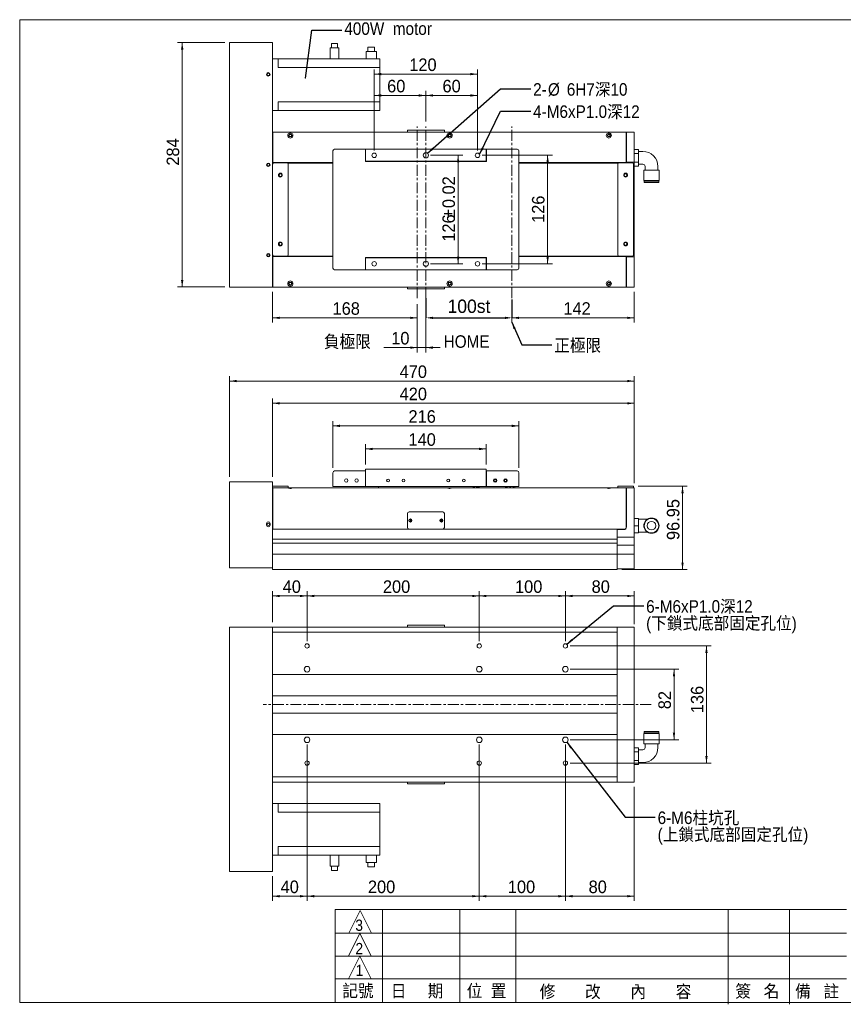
# Model space of a CAD drawing. Header units: millimetres. Extents: x 7 to 1627, y 5 to 1149.
# Tile 1 of 2: x 7 to 963, y 5 to 1149. Entities that reach past the tile are written whole.
import ezdxf

# ---------------------------------------------------------------- set-up
doc = ezdxf.new("R2010")
doc.units = ezdxf.units.MM
doc.header["$PDSIZE"] = -1
doc.linetypes.add('CENTERX2', pattern=[20.32, 12.7, -2.54, 2.54, -2.54])
doc.layers.add('BORDER', color=7, linetype='Continuous', lineweight=0)
doc.styles.add('SLDTEXTSTYLE0', font='新細明體')
doc.styles.add('SLDTEXTSTYLE1', font='GOTHIC.TTF', dxfattribs={"width": 0.913})
doc.styles.get("Standard").update_dxf_attribs({"font": 'GOTHIC.TTF'})
doc.dimstyles.new('SLDDIMSTYLE0', dxfattribs={"dimtxt": 15.537381, "dimasz": 8.25, "dimexe": 0, "dimexo": 0.0625, "dimgap": 3.884345, "dimtad": 1, "dimtoh": 1, "dimdec": 3, "dimzin": 12, "dimdsep": 46, "dimtxsty": 'SLDTEXTSTYLE0', "dimsah": 1, "dimcen": 0.09, "dimadec": 0, "dimazin": 0, "dimtfac": 1, "dimtdec": 3, "dimtofl": 0, "dimtmove": 0, "dimatfit": 3, "dimfxl": 0, "dimtolj": 1, "dimtzin": 12, "dimarcsym": 0})
doc.dimstyles.new('SLDDIMSTYLE1', dxfattribs={"dimtxt": 2.75, "dimasz": 0.916667, "dimexe": 0, "dimexo": 0.0625, "dimgap": 0.6875, "dimtad": 0, "dimtih": 1, "dimtoh": 1, "dimdec": 0, "dimzin": 0, "dimdsep": 46, "dimtxsty": 'Standard', "dimblk1": 'DOT', "dimblk2": 'DOT', "dimsah": 1, "dimcen": 0.09, "dimadec": 0, "dimazin": 0, "dimtfac": 1, "dimtdec": 0, "dimtofl": 0, "dimtmove": 0, "dimatfit": 3, "dimldrblk": 'DOT', "dimfxl": 0, "dimtolj": 1, "dimtzin": 0, "dimarcsym": 0})
doc.dimstyles.new('SLDDIMSTYLE2', dxfattribs={"dimtxt": 8.25, "dimasz": 8.25, "dimexe": 0, "dimexo": 0.0625, "dimgap": 2.0625, "dimtad": 0, "dimtih": 1, "dimtoh": 1, "dimdec": 0, "dimzin": 0, "dimdsep": 46, "dimtxsty": 'Standard', "dimsah": 1, "dimcen": 0.09, "dimadec": 0, "dimazin": 0, "dimtfac": 1, "dimtdec": 0, "dimtofl": 0, "dimtmove": 0, "dimatfit": 3, "dimfxl": 0, "dimtolj": 1, "dimtzin": 0, "dimarcsym": 0})

# ---------------------------------------------------------------- blocks, each defined once
blk = doc.blocks.new('*D1')
at = {"layer": 'BORDER'}
for p, q in [((300.4, 618), (300.4, 709)), ((720.4, 610.9), (720.4, 709)), ((300.4, 703.5), (720.4, 703.5))]:
    blk.add_line(p, q, dxfattribs=at)
for points in [[(300.4, 703.5), (308.7, 702.2), (308.7, 704.9)], [(720.4, 703.5), (712.2, 704.9), (712.2, 702.2)]]:
    blk.add_solid(points, dxfattribs=at)
at = {"layer": 'BORDER', "insert": (447.9, 721.7), "char_height": 14.55, "attachment_point": 1, "style": 'SLDTEXTSTYLE0'}
blk.add_mtext('420', dxfattribs=at)
blk = doc.blocks.new('*D2')
at = {"layer": 'BORDER'}
for p, q in [((250.4, 618), (250.4, 734.9)), ((720.4, 610.9), (720.4, 734.9)), ((250.4, 729.4), (720.4, 729.4))]:
    blk.add_line(p, q, dxfattribs=at)
for points in [[(250.4, 729.4), (258.7, 728), (258.7, 730.7)], [(720.4, 729.4), (712.2, 730.7), (712.2, 728)]]:
    blk.add_solid(points, dxfattribs=at)
at = {"layer": 'BORDER', "insert": (447.9, 747.5), "char_height": 14.55, "attachment_point": 1, "style": 'SLDTEXTSTYLE0'}
blk.add_mtext('470', dxfattribs=at)
blk = doc.blocks.new('*D3')
at = {"layer": 'BORDER'}
for p, q in [((408.4, 632.4), (408.4, 656)), ((548.4, 632.4), (548.4, 656)), ((408.4, 650.5), (548.4, 650.5))]:
    blk.add_line(p, q, dxfattribs=at)
for points in [[(408.4, 650.5), (416.7, 649.1), (416.7, 651.9)], [(548.4, 650.5), (540.2, 651.9), (540.2, 649.1)]]:
    blk.add_solid(points, dxfattribs=at)
at = {"layer": 'BORDER', "insert": (458.2, 668.7), "char_height": 14.55, "attachment_point": 1, "style": 'SLDTEXTSTYLE0'}
blk.add_mtext('140', dxfattribs=at)
blk = doc.blocks.new('*D4')
at = {"layer": 'BORDER'}
for p, q in [((370.4, 628.4), (370.4, 682.8)), ((370.4, 677.3), (586.4, 677.3)), ((586.4, 628.4), (586.4, 682.8))]:
    blk.add_line(p, q, dxfattribs=at)
for points in [[(370.4, 677.3), (378.7, 675.9), (378.7, 678.7)], [(586.4, 677.3), (578.2, 678.7), (578.2, 675.9)]]:
    blk.add_solid(points, dxfattribs=at)
at = {"layer": 'BORDER', "insert": (458.2, 695.5), "char_height": 14.55, "attachment_point": 1, "style": 'SLDTEXTSTYLE0'}
blk.add_mtext('216', dxfattribs=at)
blk = doc.blocks.new('*D5')
at = {"layer": 'BORDER'}
for p, q in [((724.9, 607.3), (782, 607.3)), ((776.5, 510.4), (776.5, 607.3)), ((705.9, 510.4), (782, 510.4))]:
    blk.add_line(p, q, dxfattribs=at)
for points in [[(776.5, 607.3), (775.1, 599.1), (777.8, 599.1)], [(776.5, 510.4), (777.8, 518.6), (775.1, 518.6)]]:
    blk.add_solid(points, dxfattribs=at)
at = {"layer": 'BORDER', "insert": (758.3, 544.7), "char_height": 14.55, "attachment_point": 1, "rotation": 90, "style": 'SLDTEXTSTYLE0'}
blk.add_mtext('96.95', dxfattribs=at)
blk = doc.blocks.new('*D6')
at = {"layer": 'BORDER'}
for p, q in [((720.4, 833.1), (720.4, 797.3)), ((578.4, 818.7), (578.4, 797.3)), ((578.4, 802.8), (720.4, 802.8))]:
    blk.add_line(p, q, dxfattribs=at)
for points in [[(578.4, 802.8), (586.7, 801.4), (586.7, 804.1)], [(720.4, 802.8), (712.2, 804.1), (712.2, 801.4)]]:
    blk.add_solid(points, dxfattribs=at)
at = {"layer": 'BORDER', "insert": (638.1, 820.9), "char_height": 14.55, "attachment_point": 1, "style": 'SLDTEXTSTYLE0'}
blk.add_mtext('142', dxfattribs=at)
blk = doc.blocks.new('*D7')
at = {"layer": 'BORDER'}
for p, q in [((300.4, 833.1), (300.4, 797.3)), ((468.4, 818.7), (468.4, 797.3)), ((468.4, 802.8), (300.4, 802.8))]:
    blk.add_line(p, q, dxfattribs=at)
for points in [[(300.4, 802.8), (308.7, 801.4), (308.7, 804.1)], [(468.4, 802.8), (460.2, 804.1), (460.2, 801.4)]]:
    blk.add_solid(points, dxfattribs=at)
at = {"layer": 'BORDER', "insert": (370, 820.9), "char_height": 14.55, "attachment_point": 1, "style": 'SLDTEXTSTYLE0'}
blk.add_mtext('168', dxfattribs=at)
blk = doc.blocks.new('*D8')
at = {"layer": 'BORDER'}
for p, q in [((468.4, 818.7), (468.4, 762.7)), ((478.4, 820), (478.4, 762.7)), ((468.4, 768.2), (429.5, 768.2)), ((478.4, 768.2), (468.4, 768.2)), ((478.4, 768.2), (494.9, 768.2))]:
    blk.add_line(p, q, dxfattribs=at)
for points in [[(468.4, 768.2), (460.2, 769.6), (460.2, 766.8)], [(478.4, 768.2), (486.7, 766.8), (486.7, 769.6)]]:
    blk.add_solid(points, dxfattribs=at)
at = {"layer": 'BORDER', "insert": (438.2, 786.4), "char_height": 14.55, "attachment_point": 1, "style": 'SLDTEXTSTYLE0'}
blk.add_mtext('10', dxfattribs=at)
blk = doc.blocks.new('*D9')
at = {"layer": 'BORDER', "color": 0, "lineweight": -2}
for p, q in [((478.4, 825.5), (478.4, 802.8)), ((578.4, 824.2), (578.4, 802.8)), ((486.7, 802.8), (570.2, 802.8))]:
    blk.add_line(p, q, dxfattribs=at)
at = {"layer": 'BORDER', "color": 0}
for points in [[(486.7, 804.1), (486.7, 801.4), (478.4, 802.8)], [(570.2, 804.1), (570.2, 801.4), (578.4, 802.8)]]:
    blk.add_solid(points, dxfattribs=at)
at = {"layer": 'Defpoints', "color": 0}
for p in [(478.4, 825.5), (578.4, 824.2), (578.4, 802.8)]:
    blk.add_point(p, dxfattribs=at)
at = {"layer": 'BORDER', "color": 0, "insert": (503.6, 824), "char_height": 15.54, "attachment_point": 1, "style": 'SLDTEXTSTYLE0'}
blk.add_mtext('\\A1;100st', dxfattribs=at)
blk = doc.blocks.new('*D10')
at = {"layer": 'BORDER'}
for p, q in [((543.9, 991.6), (625.3, 991.6)), ((619.8, 991.6), (619.8, 865.6)), ((543.9, 865.6), (625.3, 865.6))]:
    blk.add_line(p, q, dxfattribs=at)
for points in [[(619.8, 991.6), (618.4, 983.3), (621.2, 983.3)], [(619.8, 865.6), (621.2, 873.8), (618.4, 873.8)]]:
    blk.add_solid(points, dxfattribs=at)
at = {"layer": 'BORDER', "insert": (601.6, 913), "char_height": 14.55, "attachment_point": 1, "rotation": 90, "style": 'SLDTEXTSTYLE0'}
blk.add_mtext('126', dxfattribs=at)
blk = doc.blocks.new('*D11')
at = {"layer": 'BORDER'}
for p, q in [((483.9, 991.6), (521.3, 991.6)), ((515.8, 991.6), (515.8, 865.6)), ((483.9, 865.6), (521.3, 865.6))]:
    blk.add_line(p, q, dxfattribs=at)
for points in [[(515.8, 991.6), (514.4, 983.3), (517.2, 983.3)], [(515.8, 865.6), (517.2, 873.8), (514.4, 873.8)]]:
    blk.add_solid(points, dxfattribs=at)
at = {"layer": 'BORDER', "char_height": 14.55, "attachment_point": 1, "rotation": 90, "style": 'SLDTEXTSTYLE0'}
for s, insert in [('0.02', (497.6, 930.2)), ('%%p', (497.6, 918.5)), ('126', (497.6, 891.2))]:
    blk.add_mtext(s, dxfattribs=dict(at, insert=insert))
blk = doc.blocks.new('*D12')
at = {"layer": 'BORDER'}
for p, q in [((244.9, 1122.6), (189.9, 1122.6)), ((195.4, 1122.6), (195.4, 838.6)), ((244.9, 838.6), (189.9, 838.6))]:
    blk.add_line(p, q, dxfattribs=at)
for points in [[(195.4, 1122.6), (194, 1114.3), (196.8, 1114.3)], [(195.4, 838.6), (196.8, 846.8), (194, 846.8)]]:
    blk.add_solid(points, dxfattribs=at)
at = {"layer": 'BORDER', "insert": (177.3, 979.5), "char_height": 14.55, "attachment_point": 1, "rotation": 90, "style": 'SLDTEXTSTYLE0'}
blk.add_mtext('284', dxfattribs=at)
blk = doc.blocks.new('*D13')
at = {"layer": 'BORDER'}
for p, q in [((418.4, 997.1), (418.4, 1091.3)), ((538.4, 997.1), (538.4, 1091.3)), ((418.4, 1085.8), (538.4, 1085.8))]:
    blk.add_line(p, q, dxfattribs=at)
for points in [[(418.4, 1085.8), (426.7, 1084.5), (426.7, 1087.2)], [(538.4, 1085.8), (530.2, 1087.2), (530.2, 1084.5)]]:
    blk.add_solid(points, dxfattribs=at)
at = {"layer": 'BORDER', "insert": (459.1, 1104), "char_height": 14.55, "attachment_point": 1, "style": 'SLDTEXTSTYLE0'}
blk.add_mtext('120', dxfattribs=at)
blk = doc.blocks.new('*D14')
at = {"layer": 'BORDER'}
for p, q in [((418.4, 997.1), (418.4, 1066.6)), ((478.4, 1030.7), (478.4, 1066.6)), ((478.4, 1061.1), (418.4, 1061.1))]:
    blk.add_line(p, q, dxfattribs=at)
for points in [[(418.4, 1061.1), (426.7, 1059.7), (426.7, 1062.4)], [(478.4, 1061.1), (470.2, 1062.4), (470.2, 1059.7)]]:
    blk.add_solid(points, dxfattribs=at)
at = {"layer": 'BORDER', "insert": (433.4, 1079.2), "char_height": 14.55, "attachment_point": 1, "style": 'SLDTEXTSTYLE0'}
blk.add_mtext('60', dxfattribs=at)
blk = doc.blocks.new('*D15')
at = {"layer": 'BORDER'}
for p, q in [((478.4, 1030.7), (478.4, 1066.6)), ((538.4, 997.1), (538.4, 1066.6)), ((478.4, 1061.1), (538.4, 1061.1))]:
    blk.add_line(p, q, dxfattribs=at)
for points in [[(478.4, 1061.1), (486.7, 1059.7), (486.7, 1062.4)], [(538.4, 1061.1), (530.2, 1062.4), (530.2, 1059.7)]]:
    blk.add_solid(points, dxfattribs=at)
at = {"layer": 'BORDER', "insert": (497.7, 1079.2), "char_height": 14.55, "attachment_point": 1, "style": 'SLDTEXTSTYLE0'}
blk.add_mtext('60', dxfattribs=at)
blk = doc.blocks.new('_Dot')
at = {"color": 0, "linetype": 'ByBlock', "lineweight": -2}
blk.add_line((-0.5, 0), (-1, 0), dxfattribs=at)
at = {"color": 0, "linetype": 'ByBlock', "const_width": 0.5}
blk.add_lwpolyline([(-0.25, 0, 1), (0.25, 0, 1)], format="xyb", close=True, dxfattribs=at)
blk = doc.blocks.new('SW_NOTE_0')
at = {"layer": 'BORDER', "color": 0, "char_height": 14.55, "attachment_point": 1, "style": 'SLDTEXTSTYLE1'}
for s, insert in [('2-', (2.8, 6.7, 58.2)), ('%%c', (20, 6.7, 58.2)), ('6H7深10', (41.9, 6.7, 58.2))]:
    blk.add_mtext(s, dxfattribs=dict(at, insert=insert))
blk = doc.blocks.new('*D18')
at = {"layer": 'BORDER'}
for p, q in [((645.9, 394.7), (772.1, 394.7)), ((766.6, 312.7), (766.6, 394.7)), ((645.9, 312.7), (772.1, 312.7))]:
    blk.add_line(p, q, dxfattribs=at)
for points in [[(766.6, 394.7), (765.2, 386.4), (767.9, 386.4)], [(766.6, 312.7), (767.9, 320.9), (765.2, 320.9)]]:
    blk.add_solid(points, dxfattribs=at)
at = {"layer": 'BORDER', "insert": (748.4, 348.2), "char_height": 14.55, "attachment_point": 1, "rotation": 90, "style": 'SLDTEXTSTYLE0'}
blk.add_mtext('82', dxfattribs=at)
blk = doc.blocks.new('*D19')
at = {"layer": 'BORDER'}
for p, q in [((645.9, 421.7), (809.8, 421.7)), ((804.3, 285.7), (804.3, 421.7)), ((645.9, 285.7), (809.8, 285.7))]:
    blk.add_line(p, q, dxfattribs=at)
for points in [[(804.3, 421.7), (802.9, 413.4), (805.7, 413.4)], [(804.3, 285.7), (805.7, 293.9), (802.9, 293.9)]]:
    blk.add_solid(points, dxfattribs=at)
at = {"layer": 'BORDER', "insert": (786.2, 343.6), "char_height": 14.55, "attachment_point": 1, "rotation": 90, "style": 'SLDTEXTSTYLE0'}
blk.add_mtext('136', dxfattribs=at)
blk = doc.blocks.new('*D20')
at = {"layer": 'BORDER'}
for p, q in [((640.4, 427.2), (640.4, 485.3)), ((720.4, 446.9), (720.4, 485.3)), ((640.4, 479.8), (720.4, 479.8))]:
    blk.add_line(p, q, dxfattribs=at)
for points in [[(640.4, 479.8), (648.7, 478.4), (648.7, 481.1)], [(720.4, 479.8), (712.2, 481.1), (712.2, 478.4)]]:
    blk.add_solid(points, dxfattribs=at)
at = {"layer": 'BORDER', "insert": (670.9, 497.9), "char_height": 14.55, "attachment_point": 1, "style": 'SLDTEXTSTYLE0'}
blk.add_mtext('80', dxfattribs=at)
blk = doc.blocks.new('*D21')
at = {"layer": 'BORDER'}
for p, q in [((540.4, 427.2), (540.4, 485.3)), ((640.4, 427.2), (640.4, 485.3)), ((540.4, 479.8), (640.4, 479.8))]:
    blk.add_line(p, q, dxfattribs=at)
for points in [[(540.4, 479.8), (548.7, 478.4), (548.7, 481.1)], [(640.4, 479.8), (632.2, 481.1), (632.2, 478.4)]]:
    blk.add_solid(points, dxfattribs=at)
at = {"layer": 'BORDER', "insert": (581.9, 497.9), "char_height": 14.55, "attachment_point": 1, "style": 'SLDTEXTSTYLE0'}
blk.add_mtext('100', dxfattribs=at)
blk = doc.blocks.new('*D22')
at = {"layer": 'BORDER'}
for p, q in [((340.4, 427.2), (340.4, 485.3)), ((540.4, 427.2), (540.4, 485.3)), ((540.4, 479.8), (340.4, 479.8))]:
    blk.add_line(p, q, dxfattribs=at)
for points in [[(340.4, 479.8), (348.7, 478.4), (348.7, 481.1)], [(540.4, 479.8), (532.2, 481.1), (532.2, 478.4)]]:
    blk.add_solid(points, dxfattribs=at)
at = {"layer": 'BORDER', "insert": (428.5, 497.9), "char_height": 14.55, "attachment_point": 1, "style": 'SLDTEXTSTYLE0'}
blk.add_mtext('200', dxfattribs=at)
blk = doc.blocks.new('*D23')
at = {"layer": 'BORDER'}
for p, q in [((300.4, 449.2), (300.4, 485.3)), ((340.4, 427.2), (340.4, 485.3)), ((300.4, 479.8), (340.4, 479.8))]:
    blk.add_line(p, q, dxfattribs=at)
for points in [[(300.4, 479.8), (308.7, 478.4), (308.7, 481.1)], [(340.4, 479.8), (332.2, 481.1), (332.2, 478.4)]]:
    blk.add_solid(points, dxfattribs=at)
at = {"layer": 'BORDER', "insert": (312.1, 497.9), "char_height": 14.55, "attachment_point": 1, "style": 'SLDTEXTSTYLE0'}
blk.add_mtext('40', dxfattribs=at)
blk = doc.blocks.new('*D24')
at = {"layer": 'BORDER'}
for p, q in [((640.4, 307.2), (640.4, 125.5)), ((720.4, 258.2), (720.4, 125.5)), ((640.4, 131), (720.4, 131))]:
    blk.add_line(p, q, dxfattribs=at)
for points in [[(640.4, 131), (648.7, 129.7), (648.7, 132.4)], [(720.4, 131), (712.2, 132.4), (712.2, 129.7)]]:
    blk.add_solid(points, dxfattribs=at)
at = {"layer": 'BORDER', "insert": (667.4, 149.2), "char_height": 14.55, "attachment_point": 1, "style": 'SLDTEXTSTYLE0'}
blk.add_mtext('80', dxfattribs=at)
blk = doc.blocks.new('*D25')
at = {"layer": 'BORDER'}
for p, q in [((540.4, 307.2), (540.4, 125.5)), ((640.4, 307.2), (640.4, 125.5)), ((640.4, 131), (540.4, 131))]:
    blk.add_line(p, q, dxfattribs=at)
for points in [[(540.4, 131), (548.7, 129.7), (548.7, 132.4)], [(640.4, 131), (632.2, 132.4), (632.2, 129.7)]]:
    blk.add_solid(points, dxfattribs=at)
at = {"layer": 'BORDER', "insert": (573.6, 149.2), "char_height": 14.55, "attachment_point": 1, "style": 'SLDTEXTSTYLE0'}
blk.add_mtext('100', dxfattribs=at)
blk = doc.blocks.new('*D26')
at = {"layer": 'BORDER'}
for p, q in [((340.4, 307.2), (340.4, 125.5)), ((540.4, 307.2), (540.4, 125.5)), ((540.4, 131), (340.4, 131))]:
    blk.add_line(p, q, dxfattribs=at)
for points in [[(340.4, 131), (348.7, 129.7), (348.7, 132.4)], [(540.4, 131), (532.2, 132.4), (532.2, 129.7)]]:
    blk.add_solid(points, dxfattribs=at)
at = {"layer": 'BORDER', "insert": (411.1, 149.2), "char_height": 14.55, "attachment_point": 1, "style": 'SLDTEXTSTYLE0'}
blk.add_mtext('200', dxfattribs=at)
blk = doc.blocks.new('*D27')
at = {"layer": 'BORDER'}
for p, q in [((340.4, 307.2), (340.4, 125.5)), ((300.4, 154.2), (300.4, 125.5)), ((300.4, 131), (340.4, 131))]:
    blk.add_line(p, q, dxfattribs=at)
for points in [[(300.4, 131), (308.7, 129.7), (308.7, 132.4)], [(340.4, 131), (332.2, 132.4), (332.2, 129.7)]]:
    blk.add_solid(points, dxfattribs=at)
at = {"layer": 'BORDER', "insert": (309.7, 149.2), "char_height": 14.55, "attachment_point": 1, "style": 'SLDTEXTSTYLE0'}
blk.add_mtext('40', dxfattribs=at)
blk = doc.blocks.new('SW_NOTE_1')
at = {"layer": 'BORDER', "color": 0, "char_height": 14.552, "attachment_point": 1, "style": 'SLDTEXTSTYLE1'}
for s, insert in [('6-M6xP1.0深12', (2.8, 6.7, 58.2)), ('(下鎖式底部固定孔位)', (2.8, -12.7, 58.2))]:
    blk.add_mtext(s, dxfattribs=dict(at, insert=insert))
blk = doc.blocks.new('SW_NOTE_2')
at = {"layer": 'BORDER', "color": 0, "attachment_point": 1, "style": 'SLDTEXTSTYLE1'}
for s, insert, char_height in [('6-M6柱坑孔', (2.8, 6.7, 58.2), 14.55), ('(上鎖式底部固定孔位)', (2.8, -12.7, 58.2), 14.552)]:
    blk.add_mtext(s, dxfattribs=dict(at, insert=insert, char_height=char_height))

msp = doc.modelspace()

# ---------------------------------------------------------------- linework, layer by layer
at = {"color": 7, "linetype": 'Continuous', "lineweight": 15}
for p, q in [((300.4237, 1122.5707), (250.4237, 1122.5707)), ((250.4237, 1122.5707), (250.4237, 838.5707)), ((300.4237, 1122.5707), (300.4237, 838.5707)), ((368.9237, 1121.3707), (368.9237, 1116.3707)), ((368.9237, 1121.3707), (375.9237, 1121.3707)), ((375.9237, 1116.3707), (375.9237, 1121.3707)), ((367.4237, 1116.3707), (377.4237, 1116.3707)), ((367.4237, 1116.3707), (367.4237, 1103.5707)), ((377.4237, 1116.3707), (377.4237, 1103.5707)), ((408.9237, 1111.9707), (408.9237, 1103.5707)), ((408.9237, 1111.9707), (420.9237, 1111.9707)), ((410.9237, 1116.9707), (410.9237, 1111.9707)), ((410.9237, 1116.9707), (418.9237, 1116.9707)), ((418.9237, 1111.9707), (418.9237, 1116.9707)), ((420.9237, 1111.9707), (420.9237, 1103.5707)), ((300.4237, 1103.5707), (306.9237, 1103.5707)), ((306.9237, 1103.5707), (306.9237, 1098.5707)), ((306.9237, 1103.5707), (424.9237, 1103.5707)), ((306.9237, 1098.5707), (306.9237, 1093.5707)), ((424.9237, 1103.5707), (424.9237, 1098.5707)), ((424.9237, 1098.5707), (424.9237, 1093.5707)), ((306.9237, 1093.5707), (424.9237, 1093.5707)), ((424.9237, 1053.5707), (424.9237, 1093.5707)), ((306.9237, 1053.5707), (424.9237, 1053.5707)), ((306.9237, 1048.5707), (306.9237, 1053.5707)), ((424.9237, 1048.5707), (424.9237, 1053.5707)), ((306.9237, 1043.5707), (300.4237, 1043.5707)), ((306.9237, 1048.5707), (306.9237, 1043.5707)), ((306.9237, 1043.5707), (424.9237, 1043.5707)), ((424.9237, 1043.5707), (424.9237, 1048.5707)), ((300.4237, 1018.5707), (300.6737, 1018.5707)), ((711.1737, 1018.5707), (300.6737, 1018.5707)), ((300.6737, 1018.5707), (300.6737, 1015.5707)), ((456.9237, 1018.5707), (456.9237, 1020.5707)), ((458.9237, 1020.5707), (456.9237, 1020.5707)), ((497.9237, 1020.5707), (458.9237, 1020.5707)), ((499.9237, 1020.5707), (497.9237, 1020.5707)), ((499.9237, 1018.5707), (499.9237, 1020.5707)), ((711.1737, 1018.5707), (711.1737, 1015.5707)), ((711.1737, 1018.5707), (711.4237, 1018.5707)), ((711.4237, 1018.5707), (720.4237, 1018.5707)), ((711.4237, 1015.5707), (711.4237, 1018.5707)), ((720.4237, 1018.5707), (720.4237, 1015.5707)), ((300.4237, 1012.5707), (300.6737, 1012.5707)), ((300.4237, 1010.5707), (300.6737, 1010.5707)), ((300.6737, 1015.5707), (300.6737, 983.0707)), ((711.1737, 1015.5707), (711.1737, 983.0707)), ((711.1737, 1010.0707), (711.4237, 1010.0707)), ((711.4237, 983.5707), (711.4237, 1015.5707)), ((720.4237, 1015.5707), (720.4237, 983.5707)), ((300.4237, 997.5707), (300.6737, 997.5707)), ((370.4237, 860.5707), (370.4237, 996.5707)), ((372.4237, 998.5707), (408.2237, 998.5707)), ((408.2237, 998.5707), (408.2237, 996.5707)), ((408.2237, 996.5707), (408.2237, 984.4707)), ((408.4237, 998.5707), (548.4237, 998.5707)), ((408.4237, 998.5707), (408.4237, 984.5707)), ((548.4237, 998.5707), (548.4237, 984.5707)), ((548.6237, 998.5707), (584.4237, 998.5707)), ((548.6237, 996.5707), (548.6237, 998.5707)), ((548.6237, 984.4707), (548.6237, 996.5707)), ((586.4237, 996.5707), (586.4237, 860.5707)), ((725.4237, 998.3856), (720.4237, 998.3856)), ((725.4237, 998.3856), (725.4237, 993.4782)), ((730.4237, 996.0707), (725.4237, 996.0707)), ((408.2237, 984.4707), (548.6237, 984.4707)), ((408.4237, 984.5707), (548.4237, 984.5707)), ((548.4237, 993.0707), (548.6237, 993.0707)), ((548.4237, 984.5707), (548.4237, 984.4707)), ((720.4237, 983.5707), (711.4237, 983.5707)), ((711.4237, 983.5707), (711.4237, 982.8207)), ((725.4237, 993.4782), (720.4237, 993.4782)), ((725.4237, 983.6632), (720.4237, 983.6632)), ((720.4237, 873.5707), (720.4237, 983.5707)), ((725.4237, 993.4782), (725.4237, 983.6632)), ((725.4237, 983.6632), (725.4237, 978.7557)), ((301.0946, 982.5707), (300.4237, 982.5707)), ((300.6737, 983.0707), (370.4237, 983.0707)), ((300.6737, 982.5707), (300.6737, 983.0707)), ((301.9237, 982.8207), (316.9237, 982.8207)), ((370.4237, 982.5707), (317.7529, 982.5707)), ((318.4237, 981.3207), (318.4237, 875.8207)), ((586.4237, 983.0707), (711.1737, 983.0707)), ((702.0946, 982.5707), (586.4237, 982.5707)), ((701.4237, 981.3207), (701.4237, 875.8207)), ((702.9237, 982.8207), (717.9237, 982.8207)), ((711.1737, 982.8207), (711.1737, 983.0707)), ((719.4237, 981.3207), (719.4237, 875.8207)), ((725.4237, 978.7557), (720.4237, 978.7557)), ((725.4237, 981.0707), (730.4237, 981.0707)), ((731.5237, 974.1707), (731.5237, 962.1707)), ((749.3237, 974.1707), (731.5237, 974.1707)), ((732.9237, 978.5707), (732.9237, 974.1707)), ((747.9237, 974.1707), (747.9237, 978.5707)), ((749.3237, 962.1707), (749.3237, 974.1707)), ((749.3237, 962.1707), (731.5237, 962.1707)), ((731.9237, 961.4707), (731.9237, 959.9707)), ((748.9237, 961.4707), (731.9237, 961.4707)), ((732.9237, 962.1707), (732.9237, 961.4707)), ((747.9237, 961.4707), (747.9237, 962.1707)), ((748.9237, 959.9707), (748.9237, 961.4707)), ((748.9237, 959.9707), (731.9237, 959.9707)), ((301.0946, 874.5707), (300.4237, 874.5707)), ((300.6737, 874.5707), (300.6737, 874.0707)), ((370.4237, 874.0707), (300.6737, 874.0707)), ((300.6737, 841.5707), (300.6737, 874.0707)), ((301.9237, 874.3207), (316.9237, 874.3207)), ((370.4237, 874.5707), (317.7529, 874.5707)), ((548.6237, 872.6707), (408.2237, 872.6707)), ((408.2237, 872.6707), (408.2237, 860.5707)), ((408.4237, 872.5707), (408.4237, 858.5707)), ((408.4237, 872.5707), (548.4237, 872.5707)), ((548.4237, 872.6707), (548.4237, 872.5707)), ((548.4237, 872.5707), (548.4237, 858.5707)), ((548.6237, 860.5707), (548.6237, 872.6707)), ((702.0946, 874.5707), (586.4237, 874.5707)), ((711.1737, 874.0707), (586.4237, 874.0707)), ((702.9237, 874.3207), (717.9237, 874.3207)), ((711.1737, 874.3207), (711.1737, 874.0707)), ((711.1737, 841.5707), (711.1737, 874.0707)), ((711.4237, 873.5707), (711.4237, 874.3207)), ((711.4237, 873.5707), (720.4237, 873.5707)), ((711.4237, 841.5707), (711.4237, 873.5707)), ((720.4237, 873.5707), (720.4237, 841.5707)), ((300.6737, 859.5707), (300.4237, 859.5707)), ((408.2237, 858.5707), (372.4237, 858.5707)), ((408.2237, 860.5707), (408.2237, 858.5707)), ((408.4237, 858.5707), (548.4237, 858.5707)), ((548.6237, 864.0707), (548.4237, 864.0707)), ((548.6237, 858.5707), (548.6237, 860.5707)), ((584.4237, 858.5707), (548.6237, 858.5707)), ((300.4237, 846.5707), (300.6737, 846.5707)), ((711.4237, 847.0707), (711.1737, 847.0707)), ((300.4237, 838.5707), (250.4237, 838.5707)), ((300.4237, 844.5707), (300.6737, 844.5707)), ((300.6737, 838.5707), (300.4237, 838.5707)), ((300.6737, 838.5707), (300.6737, 841.5707)), ((300.6737, 838.5707), (711.1737, 838.5707)), ((456.9237, 838.5707), (456.9237, 836.5707)), ((456.9237, 836.5707), (458.9237, 836.5707)), ((458.9237, 836.5707), (497.9237, 836.5707)), ((497.9237, 836.5707), (499.9237, 836.5707)), ((499.9237, 838.5707), (499.9237, 836.5707)), ((711.1737, 838.5707), (711.1737, 841.5707)), ((711.4237, 838.5707), (711.1737, 838.5707)), ((711.4237, 838.5707), (711.4237, 841.5707)), ((720.4237, 838.5707), (711.4237, 838.5707)), ((720.4237, 841.5707), (720.4237, 838.5707)), ((370.4237, 606.8986), (370.4237, 622.8986)), ((372.4237, 624.8986), (408.2237, 624.8986)), ((408.2237, 624.8986), (408.2237, 622.8986)), ((408.4237, 624.8986), (408.2237, 624.8986)), ((408.2237, 623.3986), (408.4237, 623.3986)), ((408.2237, 606.8986), (408.2237, 622.8986)), ((408.4237, 626.8986), (408.4237, 606.8986)), ((408.4237, 626.8986), (548.4237, 626.8986)), ((548.4237, 626.8986), (548.4237, 606.8986)), ((548.6237, 624.8986), (548.4237, 624.8986)), ((548.6237, 623.3986), (548.4237, 623.3986)), ((548.4237, 620.3986), (548.6237, 620.3986)), ((548.6237, 624.8986), (584.4237, 624.8986)), ((548.6237, 622.8986), (548.6237, 624.8986)), ((548.6237, 622.8986), (548.6237, 606.8986)), ((586.4237, 622.8986), (586.4237, 606.8986)), ((300.4237, 612.4986), (250.4237, 612.4986)), ((250.4237, 612.4986), (250.4237, 512.4986)), ((300.4237, 612.4986), (300.4237, 512.4986)), ((300.4237, 607.3486), (301.9237, 607.3486)), ((301.9237, 607.3486), (316.9237, 607.3486)), ((316.9237, 607.3486), (318.4237, 607.3486)), ((318.4237, 607.3486), (318.4237, 605.3986)), ((370.4237, 606.8986), (370.4237, 607.3986)), ((372.4237, 606.8986), (370.4237, 606.8986)), ((408.2237, 606.8986), (372.4237, 606.8986)), ((408.4237, 606.8986), (548.4237, 606.8986)), ((423.4237, 606.8986), (423.4237, 605.3986)), ((533.4237, 605.3986), (533.4237, 606.8986)), ((536.7312, 606.6121), (536.9717, 606.8986)), ((537.4973, 605.9693), (536.7312, 606.6121)), ((540.5109, 605.3986), (538.7233, 606.8986)), ((548.6237, 607.3986), (548.4237, 607.3986)), ((584.4237, 606.8986), (548.6237, 606.8986)), ((570.1964, 606.8986), (570.8763, 606.4626)), ((586.4237, 606.8986), (584.4237, 606.8986)), ((586.4237, 606.8986), (586.4237, 607.3986)), ((701.4237, 605.3986), (701.4237, 607.3486)), ((701.4237, 607.3486), (702.9237, 607.3486)), ((702.9237, 607.3486), (717.9237, 607.3486)), ((717.9237, 607.3486), (719.4237, 607.3486)), ((719.4237, 607.3486), (719.4237, 605.3986)), ((300.6737, 605.3486), (300.4237, 605.3486)), ((300.6737, 605.1986), (300.4237, 605.1986)), ((300.6737, 602.3986), (300.6737, 605.3986)), ((300.6737, 605.3986), (318.0953, 605.3986)), ((300.6737, 557.3986), (300.6737, 602.3986)), ((317.9237, 605.3986), (323.9237, 605.3986)), ((323.7522, 605.3986), (503.0953, 605.3986)), ((502.9237, 605.3986), (508.9237, 605.3986)), ((508.7522, 605.3986), (688.0953, 605.3986)), ((537.4973, 605.9693), (538.1773, 605.3986)), ((687.9237, 605.3986), (693.9237, 605.3986)), ((693.7522, 605.3986), (711.1737, 605.3986)), ((711.1737, 602.3986), (711.1737, 605.3986)), ((711.1737, 605.3486), (711.4237, 605.3486)), ((711.4237, 605.1986), (711.1737, 605.1986)), ((711.1737, 559.3986), (711.1737, 602.3986)), ((711.1737, 601.5986), (711.4237, 601.5986)), ((711.4237, 605.3986), (720.4237, 605.3986)), ((711.4237, 602.3986), (711.4237, 605.3986)), ((711.4237, 559.8986), (711.4237, 602.3986)), ((720.4237, 605.3986), (720.4237, 602.3986)), ((720.4237, 602.3986), (720.4237, 547.8986)), ((300.6737, 589.8986), (300.4237, 589.8986)), ((300.6737, 587.3986), (300.4237, 587.3986)), ((456.9237, 559.3986), (456.9237, 575.3986)), ((458.9237, 577.3986), (497.9237, 577.3986)), ((499.9237, 575.3986), (499.9237, 559.3986)), ((293.4237, 561.8986), (293.4237, 563.8986)), ((297.4237, 563.8986), (297.4237, 561.8986)), ((460.4237, 568.6986), (460.4237, 566.0986)), ((460.9237, 568.5986), (460.9237, 566.1986)), ((495.9237, 568.5986), (495.9237, 566.1986)), ((496.4237, 568.6986), (496.4237, 566.0986)), ((725.4237, 569.8986), (720.4237, 569.8986)), ((725.4237, 561.3986), (720.4237, 561.3986)), ((725.4237, 569.8986), (725.4237, 561.3986)), ((730.4237, 568.8986), (725.4237, 568.8986)), ((725.4237, 561.3986), (725.4237, 552.8986)), ((735.6321, 568.8986), (730.4237, 568.8986)), ((300.4237, 559.8986), (300.6737, 559.8986)), ((300.4237, 557.3986), (300.4237, 545.8986)), ((458.9237, 557.3986), (300.4237, 557.3986)), ((300.6737, 557.3986), (458.9237, 557.3986)), ((497.9237, 557.3986), (458.9237, 557.3986)), ((497.9237, 557.3986), (709.1737, 557.3986)), ((700.4237, 557.3986), (497.9237, 557.3986)), ((700.4237, 557.3986), (700.4237, 545.8986)), ((708.4237, 556.8986), (700.4237, 556.8986)), ((700.4237, 547.8986), (700.4237, 556.8986)), ((725.4237, 552.8986), (720.4237, 552.8986)), ((725.4237, 553.8986), (730.4237, 553.8986)), ((730.4237, 553.8986), (735.6321, 553.8986)), ((700.4237, 545.8986), (300.4237, 545.8986)), ((700.4237, 540.8986), (300.4237, 540.8986)), ((300.4237, 540.8986), (300.4237, 528.3986)), ((700.4237, 547.8986), (720.4237, 547.8986)), ((700.4237, 545.8986), (700.4237, 540.8986)), ((700.4237, 545.8986), (700.4237, 540.8986)), ((700.4237, 540.8986), (700.4237, 528.3986)), ((700.4237, 538.8986), (720.4237, 538.8986)), ((700.4237, 528.3986), (700.4237, 538.8986)), ((720.4237, 547.8986), (720.4237, 538.8986)), ((720.4237, 538.8986), (720.4237, 528.3986)), ((700.4237, 528.3986), (300.4237, 528.3986)), ((700.4237, 528.3986), (720.4237, 528.3986)), ((700.4237, 528.3986), (700.4237, 515.5304)), ((700.4237, 528.3986), (700.4237, 516.6621)), ((720.4237, 515.5304), (720.4237, 528.3986)), ((700.4237, 513.0953), (700.4237, 515.5304)), ((720.4237, 515.5304), (720.4237, 511.3986)), ((300.4237, 512.4986), (250.4237, 512.4986)), ((300.4237, 512.4986), (300.4237, 510.3986)), ((300.4237, 510.3986), (700.4237, 510.3986)), ((700.4237, 513.0953), (700.4237, 510.3986)), ((720.4237, 511.3986), (700.4237, 511.3986)), ((300.4237, 443.6844), (250.4237, 443.6844)), ((250.4237, 443.6844), (250.4237, 159.6844)), ((300.4237, 443.6844), (300.4237, 439.8409)), ((700.4237, 443.6844), (300.4237, 443.6844)), ((300.4237, 439.8409), (300.4237, 437.7669)), ((300.4237, 437.7669), (700.4237, 437.7669)), ((300.4237, 388.6844), (300.4237, 437.7669)), ((456.9237, 443.6844), (456.9237, 445.6844)), ((458.9237, 445.6844), (456.9237, 445.6844)), ((497.9237, 445.6844), (458.9237, 445.6844)), ((499.9237, 445.6844), (497.9237, 445.6844)), ((499.9237, 443.6844), (499.9237, 445.6844)), ((700.4237, 443.6844), (720.4237, 443.6844)), ((700.4237, 443.6844), (700.4237, 441.4154)), ((700.4237, 443.6844), (700.4237, 441.615)), ((700.4237, 440.2448), (700.4237, 441.4154)), ((700.4237, 440.2448), (700.4237, 437.7669)), ((700.4237, 388.6844), (700.4237, 437.7669)), ((720.4237, 441.4154), (720.4237, 443.6844)), ((720.4237, 441.4154), (720.4237, 436.4914)), ((720.4237, 270.8775), (720.4237, 436.4914)), ((539.1737, 391.6844), (541.6737, 391.6844)), ((700.4237, 388.6844), (300.4237, 388.6844)), ((300.4237, 388.6844), (300.4237, 386.6844)), ((300.4237, 386.6844), (300.4237, 365.6844)), ((700.4237, 388.6844), (700.4237, 388.4165)), ((700.4237, 363.9524), (700.4237, 388.4165)), ((300.4237, 365.6844), (300.4237, 363.6844)), ((700.4237, 363.6844), (300.4237, 363.6844)), ((300.4237, 343.6844), (300.4237, 363.6844)), ((700.4237, 363.9524), (700.4237, 363.6844)), ((700.4237, 343.6844), (700.4237, 363.6844)), ((700.4237, 343.6844), (300.4237, 343.6844)), ((300.4237, 343.6844), (300.4237, 341.6844)), ((700.4237, 343.6844), (700.4237, 343.4165)), ((700.4237, 318.9524), (700.4237, 343.4165)), ((300.4237, 341.6844), (300.4237, 320.6844)), ((300.4237, 320.6844), (300.4237, 318.6844)), ((731.9237, 322.2844), (731.9237, 320.7844)), ((731.9237, 322.2844), (740.4237, 322.2844)), ((731.9237, 320.7844), (740.4237, 320.7844)), ((732.9237, 320.7844), (732.9237, 320.0844)), ((740.4237, 322.2844), (748.9237, 322.2844)), ((740.4237, 320.7844), (748.9237, 320.7844)), ((747.9237, 320.0844), (747.9237, 320.7844)), ((748.9237, 320.7844), (748.9237, 322.2844)), ((700.4237, 318.6844), (300.4237, 318.6844)), ((300.4237, 269.602), (300.4237, 318.6844)), ((539.1737, 315.6844), (541.6737, 315.6844)), ((700.4237, 318.9524), (700.4237, 318.6844)), ((700.4237, 269.602), (700.4237, 318.6844)), ((731.5237, 320.0844), (731.5237, 308.0844)), ((731.5237, 320.0844), (749.3237, 320.0844)), ((749.3237, 308.0844), (749.3237, 320.0844)), ((725.4237, 303.4994), (720.4237, 303.4994)), ((725.4237, 298.5919), (720.4237, 298.5919)), ((725.4237, 303.4994), (725.4237, 298.5919)), ((730.4237, 301.1844), (725.4237, 301.1844)), ((725.4237, 298.5919), (725.4237, 288.777)), ((731.5237, 308.0844), (749.3237, 308.0844)), ((732.9237, 308.0844), (732.9237, 303.6844)), ((747.9237, 303.6844), (747.9237, 308.0844)), ((725.4237, 288.777), (720.4237, 288.777)), ((725.4237, 288.777), (725.4237, 283.8695)), ((725.4237, 286.1844), (730.4237, 286.1844)), ((725.4237, 283.8695), (720.4237, 283.8695)), ((700.4237, 269.602), (300.4237, 269.602)), ((300.4237, 269.602), (300.4237, 267.5279)), ((300.4237, 267.5279), (300.4237, 159.6844)), ((700.4237, 263.6844), (300.4237, 263.6844)), ((456.9237, 263.6844), (456.9237, 261.6844)), ((499.9237, 263.6844), (499.9237, 261.6844)), ((700.4237, 269.602), (700.4237, 267.124)), ((700.4237, 265.9534), (700.4237, 267.124)), ((700.4237, 265.9534), (700.4237, 263.6844)), ((700.4237, 265.7539), (700.4237, 263.6844)), ((700.4237, 263.6844), (720.4237, 263.6844)), ((720.4237, 270.8775), (720.4237, 265.9534)), ((720.4237, 263.6844), (720.4237, 265.9534)), ((456.9237, 261.6844), (458.9237, 261.6844)), ((458.9237, 261.6844), (497.9237, 261.6844)), ((497.9237, 261.6844), (499.9237, 261.6844)), ((300.4237, 238.6844), (306.9237, 238.6844)), ((306.9237, 238.6844), (306.9237, 233.6844)), ((306.9237, 238.6844), (424.9237, 238.6844)), ((306.9237, 233.6844), (306.9237, 228.6844)), ((424.9237, 238.6844), (424.9237, 233.6844)), ((424.9237, 233.6844), (424.9237, 228.6844)), ((306.9237, 228.6844), (424.9237, 228.6844)), ((424.9237, 188.6844), (424.9237, 228.6844)), ((306.9237, 188.6844), (424.9237, 188.6844)), ((306.9237, 183.6844), (306.9237, 188.6844)), ((306.9237, 183.6844), (306.9237, 178.6844)), ((424.9237, 183.6844), (424.9237, 188.6844)), ((424.9237, 178.6844), (424.9237, 183.6844)), ((306.9237, 178.6844), (300.4237, 178.6844)), ((306.9237, 178.6844), (424.9237, 178.6844)), ((367.4237, 165.8844), (367.4237, 178.6844)), ((377.4237, 165.8844), (377.4237, 178.6844)), ((408.9237, 170.2844), (408.9237, 178.6844)), ((420.9237, 170.2844), (420.9237, 178.6844)), ((377.4237, 165.8844), (367.4237, 165.8844)), ((368.9237, 165.8844), (368.9237, 160.8844)), ((372.4237, 160.8844), (368.9237, 160.8844)), ((375.9237, 160.8844), (372.4237, 160.8844)), ((375.9237, 160.8844), (375.9237, 165.8844)), ((420.9237, 170.2844), (408.9237, 170.2844)), ((410.9237, 170.2844), (410.9237, 165.2844)), ((414.9237, 165.2844), (410.9237, 165.2844)), ((418.9237, 165.2844), (414.9237, 165.2844)), ((418.9237, 165.2844), (418.9237, 170.2844)), ((300.4237, 159.6844), (250.4237, 159.6844))]:
    msp.add_line(p, q, dxfattribs=at)
at = {"color": 7, "linetype": 'Continuous', "lineweight": 15, "flags": 128}
for points in [[(323.7522, 605.3986), (323.3323, 605.2931), (322.7255, 605.0526), (321.8541, 604.7586), (321.0677, 604.6378), (320.2615, 604.6987), (319.3917, 604.9493), (318.6635, 605.2366), (318.2049, 605.3866), (318.0953, 605.3986)], [(508.7522, 605.3986), (508.4423, 605.3317), (507.9372, 605.1376), (507.1621, 604.8478), (506.3372, 604.66), (505.4519, 604.6675), (504.7351, 604.8321), (503.9994, 605.1016), (503.3159, 605.3595), (503.0953, 605.3986)], [(693.7522, 605.3986), (693.4423, 605.3317), (692.9372, 605.1376), (692.1621, 604.8478), (691.3372, 604.66), (690.4519, 604.6675), (689.7351, 604.8321), (688.9994, 605.1016), (688.3159, 605.3595), (688.0953, 605.3986)]]:
    msp.add_lwpolyline(points, dxfattribs=at)
at = {"color": 7, "linetype": 'Continuous', "lineweight": 15}
for centre, radius in [((295.4237, 1085.5707), 2), ((295.4237, 1085.5707), 1.3), ((320.9237, 1014.5707), 1.75), ((320.9237, 1014.5707), 1.3), ((505.9237, 1014.5707), 1.75), ((505.9237, 1014.5707), 1.3), ((690.9237, 1014.5707), 1.75), ((690.9237, 1014.5707), 1.3), ((418.4237, 991.5707), 2.6), ((478.4237, 991.5707), 3), ((538.4237, 991.5707), 2.6), ((295.4237, 980.5707), 2), ((295.4237, 980.5707), 1.3), ((309.4237, 968.5707), 2.25), ((309.4237, 968.5707), 1.65), ((710.4237, 968.5707), 2.25), ((710.4237, 968.5707), 1.65), ((309.4237, 888.5707), 2.25), ((309.4237, 888.5707), 1.65), ((710.4237, 888.5707), 2.25), ((710.4237, 888.5707), 1.65), ((295.4237, 875.5707), 2), ((295.4237, 875.5707), 1.3), ((418.4237, 865.5707), 2.6), ((478.4237, 865.5707), 3), ((538.4237, 865.5707), 2.6), ((320.9237, 842.5707), 1.75), ((320.9237, 842.5707), 1.3), ((505.9237, 842.5707), 1.75), ((505.9237, 842.5707), 1.3), ((690.9237, 842.5707), 1.75), ((690.9237, 842.5707), 1.3), ((385.9237, 613.8986), 2), ((397.9237, 613.8986), 2), ((434.4237, 613.8986), 1.65), ((452.4237, 613.8986), 1.65), ((504.4237, 613.8986), 1.65), ((522.4237, 613.8986), 1.65), ((558.9237, 613.8986), 2), ((558.9237, 613.8986), 1.3), ((570.9237, 613.8986), 2), ((570.9237, 613.8986), 1.3), ((295.4237, 562.8986), 1.3), ((460.4237, 567.3986), 1.75), ((460.4237, 567.3986), 1.3), ((496.4237, 567.3986), 1.75), ((496.4237, 567.3986), 1.3), ((740.4237, 561.3986), 8.9), ((740.4237, 561.3986), 8.5), ((740.4237, 561.3986), 5), ((340.4237, 421.6844), 2.5), ((540.4237, 421.6844), 2.5), ((640.4237, 421.6844), 2.5), ((340.4237, 394.6844), 3.25), ((540.4237, 394.6844), 3.25), ((640.4237, 394.6844), 3.25), ((340.4237, 312.6844), 3.25), ((540.4237, 312.6844), 3.25), ((640.4237, 312.6844), 3.25), ((340.4237, 285.6844), 2.5), ((540.4237, 285.6844), 2.5), ((640.4237, 285.6844), 2.5)]:
    msp.add_circle(centre, radius, dxfattribs=at)
for centre, radius, start, end in [((320.9237, 1014.5707), 3, 160.5287794, 19.4712206), ((320.9237, 1014.5707), 3, 19.4712206, 160.5287794), ((505.9237, 1014.5707), 3, 160.5287794, 19.4712206), ((505.9237, 1014.5707), 3, 19.4712206, 160.5287794), ((690.9237, 1014.5707), 3, 160.5287794, 19.4712206), ((690.9237, 1014.5707), 3, 19.4712206, 160.5287794), ((372.4237, 996.5707), 2, 90, 180), ((551.4237, 994.0707), 3, 158.9605302, 180), ((584.4237, 996.5707), 2, 0, 90), ((730.4237, 978.5707), 17.5, 0, 90), ((420.4237, 981.5707), 3, 75.1648884, 90), ((426.9237, 981.5707), 3, 75.1648884, 90), ((529.9237, 981.5707), 3, 90, 104.8351116), ((536.4237, 981.5707), 3, 90, 104.8351116), ((301.9237, 981.3207), 1.5, 90, 180), ((316.9237, 981.3207), 1.5, 0, 90), ((702.9237, 981.3207), 1.5, 90, 180), ((717.9237, 981.3207), 1.5, 0, 90), ((730.4237, 978.5707), 2.5, 0, 90), ((301.9237, 875.8207), 1.5, 180, 270), ((316.9237, 875.8207), 1.5, 270, 0), ((420.4237, 875.5707), 3, 270, 284.8351116), ((426.9237, 875.5707), 3, 270, 284.8351116), ((529.9237, 875.5707), 3, 255.1648884, 270), ((536.4237, 875.5707), 3, 255.1648884, 270), ((702.9237, 875.8207), 1.5, 180, 270), ((717.9237, 875.8207), 1.5, 270, 0), ((372.4237, 860.5707), 2, 180, 270), ((551.4237, 863.0707), 3, 180, 201.0394698), ((584.4237, 860.5707), 2, 270, 0), ((320.9237, 842.5707), 3, 340.5287794, 199.4712206), ((320.9237, 842.5707), 3, 199.4712206, 340.5287794), ((505.9237, 842.5707), 3, 340.5287794, 199.4712206), ((505.9237, 842.5707), 3, 199.4712206, 340.5287794), ((690.9237, 842.5707), 3, 340.5287794, 199.4712206), ((690.9237, 842.5707), 3, 199.4712206, 340.5287794), ((372.4237, 622.8986), 2, 90, 180), ((584.4237, 622.8986), 2, 0, 90), ((529.4237, 608.3986), 4.6, 330.4081542, 340.9685591), ((529.4237, 608.3986), 6, 330, 345.5224878), ((576.3672, 608.8814), 6, 199.2966361, 215.4828314), ((576.3672, 608.8814), 4.6, 205.5331636, 229.2109931), ((576.3672, 608.8814), 2.6, 229.6937392, 310.3062608), ((576.3672, 608.8814), 2.5, 232.4763087, 307.5236913), ((576.3672, 608.8814), 4.6, 310.7890069, 334.4668364), ((576.3672, 608.8814), 6, 324.5171686, 340.7033639), ((303.4237, 601.8986), 3, 156.4435357, 180), ((458.9237, 575.3986), 2, 90, 180), ((497.9237, 575.3986), 2, 360, 90), ((295.4237, 563.8986), 2, 0, 180), ((295.4237, 561.8986), 2, 180, 0), ((458.9237, 559.3986), 2, 180, 270), ((497.9237, 559.3986), 2, 270, 0), ((708.4237, 559.8986), 3, 270, 0), ((709.1737, 559.3986), 2, 270, 0), ((730.4237, 303.6844), 2.5, 270, 0), ((730.4237, 303.6844), 17.5, 270, 0)]:
    msp.add_arc(centre, radius, start, end, dxfattribs=at)
at = {"layer": 'BORDER', "color": 7}
for p, q in [((1626.6821, 1149.054), (6.6535, 1149.054)), ((6.6535, 1149.054), (6.6535, 7.5711)), ((372.8622, 115.4965), (966.8622, 115.4965)), ((402.0903, 114.4592), (388.8589, 87.9965)), ((415.3216, 87.9965), (402.0903, 114.4592)), ((829.3622, 115.4965), (829.3622, 5.4965)), ((900.7666, 115.4965), (900.7666, 5.4965)), ((372.8622, 87.9965), (966.8622, 87.9965)), ((401.8187, 87.9965), (388.5873, 61.5338)), ((388.8589, 87.9965), (415.3216, 87.9965)), ((415.05, 61.5338), (401.8187, 87.9965)), ((372.8622, 61.5338), (966.8622, 61.5338)), ((401.8187, 61.5338), (388.5873, 35.0711)), ((388.5873, 61.5338), (415.05, 61.5338)), ((415.05, 35.0711), (401.8187, 61.5338)), ((372.8622, 35.0711), (966.8622, 35.0711)), ((388.5873, 35.0711), (415.05, 35.0711)), ((6.6535, 7.5711), (1626.6821, 7.5711))]:
    msp.add_line(p, q, dxfattribs=at)
at = {"layer": 'BORDER', "linetype": 'CENTERX2', "lineweight": 0}
for p, q in [((468.4237, 825.5267), (468.4237, 1025.1927)), ((478.4237, 825.5267), (478.4237, 1025.1927)), ((578.4237, 825.5267), (578.4237, 1025.1927)), ((740.1487, 353.6844), (289.4237, 353.6844))]:
    msp.add_line(p, q, dxfattribs=at)
at = {"layer": 'BORDER'}
for p, q in [((372.8622, 115.4965), (372.8622, 7.5711)), ((427.8622, 115.4965), (427.8622, 7.5711)), ((517.8687, 115.4965), (517.8687, 7.5711)), ((582.803, 115.4965), (582.803, 7.5711))]:
    msp.add_line(p, q, dxfattribs=at)

# ---------------------------------------------------------------- block references
for name, p in [('SW_NOTE_0', (600.169, 1068.6192)), ('SW_NOTE_1', (731.4082, 468.1544)), ('SW_NOTE_2', (744.7762, 222.7271))]:
    msp.add_blockref(name, p, dxfattribs=at)

# ---------------------------------------------------------------- texts
at = {"layer": 'BORDER', "attachment_point": 1, "style": 'SLDTEXTSTYLE1'}
for s, insert, char_height in [('400W  motor', (383.6837, 1145.9579, 24.25), 14.552083), ('4-M6xP1.0深12', (602.9382, 1049.5391, 58.25), 14.552083), ('負極限', (360.0065, 782.526), 14.55208), ('HOME', (499.0705, 782.526), 14.55208), ('正極限', (627.4977, 778.1515, 36.75), 14.55208), ('3', (396.4446, 103.9024), 13.0969), ('2', (396.6208, 76.7779), 13.0969), ('1', (396.8251, 51.5488), 13.0969), ('記號', (381.3951, 28.5444), 14.55208), ('日     期', (437.7043, 28.3569), 14.55208), ('位  置', (525.7651, 28.3622), 14.55208), ('修       改       內       容', (610.5912, 27.5687), 14.552083), ('簽   名', (837.7879, 28.0876), 14.55208), ('備   註', (907.2865, 27.98), 14.55208)]:
    msp.add_mtext(s, dxfattribs=dict(at, insert=insert, char_height=char_height))

# ---------------------------------------------------------------- dimensions: what is measured, and where the dimension line sits
at = {"layer": 'BORDER'}
for base, p1, p2, picture, middle in [((195.4237, 838.5707), (250.4237, 1122.5707), (250.4237, 838.5707), '*D12', (195.4237, 993.1649)), ((619.7763, 865.5707), (538.4237, 991.5707), (538.4237, 865.5707), '*D10', (619.7763, 926.6236)), ((776.4562, 607.3486), (700.4237, 510.3986), (719.4237, 607.3486), '*D5', (776.4562, 565.1841)), ((804.3237, 421.6844), (640.4237, 285.6844), (640.4237, 421.6844), '*D19', (804.3237, 357.2848)), ((766.5729, 394.6844), (640.4237, 312.6844), (640.4237, 394.6844), '*D18', (766.5729, 357.2848))]:
    dim = msp.add_linear_dim(base=base, p1=p1, p2=p2, angle=90, dimstyle='SLDDIMSTYLE0', dxfattribs=at)
    dim.commit()
    dim.dimension.update_dxf_attribs({"geometry": picture, "text_midpoint": middle, "dimtype": 160})
for base, p1, p2, picture, middle in [((538.4237, 1085.84), (418.4237, 991.5707), (538.4237, 991.5707), '*D13', (472.7358, 1085.84)), ((418.4237, 1061.0524), (478.4237, 1025.1927), (418.4237, 991.5707), '*D14', (442.4848, 1061.0524)), ((538.4237, 1061.0524), (478.4237, 1025.1927), (538.4237, 991.5707), '*D15', (506.7574, 1061.0524)), ((300.4237, 802.773), (468.4237, 824.2153), (300.4237, 838.5707), '*D7', (383.6837, 802.773)), ((720.4237, 802.773), (578.4237, 824.2153), (720.4237, 838.5707), '*D6', (651.7215, 802.773)), ((468.4237, 768.2228), (478.4237, 825.5267), (468.4237, 824.2153), '*D8', (447.3219, 768.2228)), ((720.4237, 729.3713), (250.4237, 612.4986), (720.4237, 605.3986), '*D2', (461.5142, 729.3713)), ((720.4237, 703.5278), (300.4237, 612.4986), (720.4237, 605.3986), '*D1', (461.5142, 703.5278)), ((586.4237, 677.2981), (370.4237, 622.8986), (586.4237, 622.8986), '*D4', (471.8935, 677.2981)), ((548.4237, 650.4828), (408.4237, 626.8986), (548.4237, 626.8986), '*D3', (471.8935, 650.4828)), ((340.4237, 479.7644), (300.4237, 443.6844), (340.4237, 421.6844), '*D23', (321.181, 479.7644)), ((340.4237, 479.7644), (540.4237, 421.6844), (340.4237, 421.6844), '*D22', (442.1094, 479.7644)), ((640.4237, 479.7644), (540.4237, 421.6844), (640.4237, 421.6844), '*D21', (595.5075, 479.7644)), ((720.4237, 479.7644), (640.4237, 421.6844), (720.4237, 441.4154), '*D20', (680.0039, 479.7644)), ((340.4237, 131.0463), (300.4237, 159.6844), (340.4237, 312.6844), '*D27', (318.7573, 131.0463)), ((340.4237, 131.0463), (540.4237, 312.6844), (340.4237, 312.6844), '*D26', (424.7499, 131.0463)), ((540.4237, 131.0463), (640.4237, 312.6844), (540.4237, 312.6844), '*D25', (587.2067, 131.0463)), ((720.4237, 131.0463), (640.4237, 312.6844), (720.4237, 263.6844), '*D24', (676.482, 131.0463))]:
    dim = msp.add_linear_dim(base=base, p1=p1, p2=p2, dimstyle='SLDDIMSTYLE0', dxfattribs=at)
    dim.commit()
    dim.dimension.update_dxf_attribs({"geometry": picture, "text_midpoint": middle, "dimtype": 160})
dim = msp.add_linear_dim(base=(515.7824, 865.5707), p1=(478.4237, 991.5707), p2=(478.4237, 865.5707), angle=90, text='<>%%p0.02', dimstyle='SLDDIMSTYLE0', dxfattribs=at)
dim.commit()
dim.dimension.update_dxf_attribs({"geometry": '*D11', "text_midpoint": (515.7824, 926.6236), "dimtype": 160})
dim = msp.add_linear_dim(base=(578.4237, 802.773), p1=(478.4237, 825.5267), p2=(578.4237, 824.2153), text='<>st', dimstyle='SLDDIMSTYLE0', dxfattribs=at)
dim.commit()
dim.dimension.update_dxf_attribs({"geometry": '*D9', "text_midpoint": (525.9907, 802.773), "dimtype": 160})

# ---------------------------------------------------------------- leaders
for points, dimstyle in [([(338.4123, 1081.0793), (346.0035, 1137.067), (380.9285, 1137.067)], 'SLDDIMSTYLE1'), ([(480.365, 993.858), (565.244, 1068.6192), (600.169, 1068.6192)], 'SLDDIMSTYLE2'), ([(540.8135, 992.5948), (565.244, 1042.7986), (600.169, 1042.7986)], 'SLDDIMSTYLE2'), ([(578.1084, 797.6871), (589.803, 771.4083), (624.728, 771.4083)], 'SLDDIMSTYLE2'), ([(641.9452, 423.6681), (696.4832, 468.1544), (731.4082, 468.1544)], 'SLDDIMSTYLE2'), ([(642.1094, 309.9058), (709.8512, 222.7271), (744.7762, 222.7271)], 'SLDDIMSTYLE2')]:
    msp.add_leader(points, dimstyle=dimstyle, dxfattribs=at)

doc.saveas('drawing.dxf')
